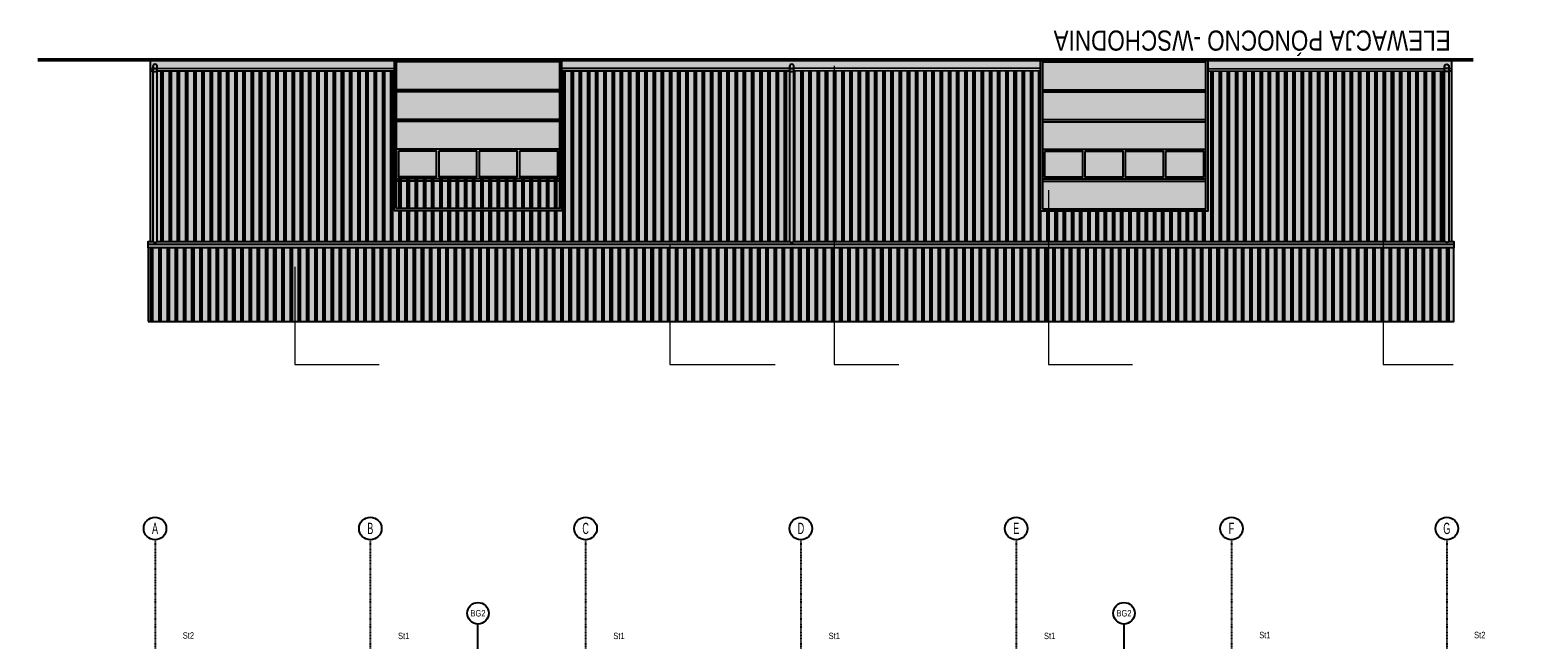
# Model space of a CAD drawing. Header units: centimetres. Extents: x 42630 to 130002, y 15 to 29179.
# Tile 103 of 165: x 49283 to 52784, y 5825 to 7241. Entities that reach past the tile are written whole.
import ezdxf
from ezdxf.enums import TextEntityAlignment as Align

# ---------------------------------------------------------------- set-up
doc = ezdxf.new("R2010")
doc.units = ezdxf.units.CM
doc.header["$LTSCALE"] = 0.01
doc.linetypes.add('Ciągłe', pattern=[0])
doc.linetypes.add('DASHDOT2', pattern=[12.7, 6.35, -3.175, 0, -3.175])
doc.layers.get('0').update_dxf_attribs({"color": 253})
doc.layers.add('0.ELEWACJE', color=253, linetype='Continuous', lineweight=9)
for name, color, linetype in [('A-ELEWACJE', 253, 'Continuous'), ('A-Elewacje_wypełnienia', 253, 'Continuous'), ('A-Grid', 253, 'DASHDOT2'), ('A-konstrukcja', 253, 'Continuous'), ('A-OPISY', 253, 'Continuous'), ('CKDRZWI_OS', 253, 'Continuous'), ('CKOTOCZKI', 253, 'Continuous'), ('CKOTOCZKI_OPIS', 253, 'Ciągłe'), ('CKSCIANY_KRESK', 253, 'Continuous'), ('OPIS_K_WYK', 253, 'Continuous')]:
    doc.layers.add(name, color=color, linetype=linetype)
doc.styles.add('Arial$001', font='arial.ttf', dxfattribs={"height": 1.872})
doc.styles.add('BA_ARIAL_0.5', font='IC-Romans.shx', dxfattribs={"width": 0.5})
doc.styles.get("Standard").update_dxf_attribs({"font": 'ic-simplex.shx', "width": 0.8})

# ---------------------------------------------------------------- blocks, each defined once
blk = doc.blocks.new('BA_Axis_Mark')
at = {"linetype": 'Continuous'}
blk.add_circle((0, 0), 37.5, dxfattribs=at)
at = {"linetype": 'Continuous', "style": 'BA_ARIAL_0.5', "width": 0.6}
blk.add_attdef('AXIS_NUMBER', text='', height=37.5, dxfattribs=at).set_placement((0, 0), align=Align.MIDDLE_CENTER)
blk = doc.blocks.new('A$7E8814A102C37C')
at = {"layer": 'A-Grid', "ltscale": 20}
for p, q in [((-237.5, -417), (3157.5, -417)), ((-237.5, -1667), (3157.5, -1667))]:
    blk.add_line(p, q, dxfattribs=at)
for points in [[(0, -130), (0, -1964.5)], [(500, -130), (500, -1964.5)], [(1000, -130), (1000, -1964.5)], [(1500, -130), (1500, -1964.5)], [(2000, -130), (2000, -1964.5)], [(2500, -130), (2500, -1964.5)], [(3000, -130), (3000, -1964.5)]]:
    blk.add_lwpolyline(points, dxfattribs=at)
at = {"layer": 'A-Grid', "xscale": 0.7000000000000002, "yscale": 0.7000000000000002, "zscale": 0.7000000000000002, "rotation": 360}
for p, values in [((0, -103.7), {'AXIS_NUMBER': 'A'}), ((500, -103.7), {'AXIS_NUMBER': 'B'}), ((1000, -103.7), {'AXIS_NUMBER': 'C'}), ((1500, -103.7), {'AXIS_NUMBER': 'D'}), ((2000, -103.7), {'AXIS_NUMBER': 'E'}), ((2500, -103.7), {'AXIS_NUMBER': 'F'}), ((3000, -103.7), {'AXIS_NUMBER': 'G'}), ((-263.8, -417), {'AXIS_NUMBER': '1'}), ((3183.7, -417), {'AXIS_NUMBER': '1'}), ((-263.8, -1667), {'AXIS_NUMBER': '2'}), ((3183.7, -1667), {'AXIS_NUMBER': '2'})]:
    blk.add_blockref('BA_Axis_Mark', p, dxfattribs=at).add_auto_attribs(values)
blk = doc.blocks.new('A$7E8814D32BB3')
at = {"layer": 'A-Elewacje_wypełnienia', "lineweight": -3}
h = blk.add_hatch(color=256, dxfattribs=at)
h.set_gradient(color1=(76, 114, 153), color2=(174, 215, 255), rotation=270, tint=1)
h.paths.add_polyline_path([(10, -138), (10, -79), (98.7, -79), (98.7, -138)])
h = blk.add_hatch(color=256, dxfattribs=at)
h.set_gradient(color1=(76, 114, 153), color2=(174, 215, 255), rotation=270, tint=1)
h.paths.add_polyline_path([(103.8, -138), (103.8, -79), (192.5, -79), (192.5, -138)])
h = blk.add_hatch(color=256, dxfattribs=at)
h.set_gradient(color1=(76, 114, 153), color2=(174, 215, 255), rotation=270, tint=1)
h.paths.add_polyline_path([(197.5, -138), (197.5, -79), (286.2, -79), (286.2, -138)])
h = blk.add_hatch(color=256, dxfattribs=at)
h.set_gradient(color1=(76, 114, 153), color2=(174, 215, 255), rotation=270, tint=1)
h.paths.add_polyline_path([(291.3, -138), (291.3, -79), (380, -79), (380, -138)])
at = {"layer": 'CKSCIANY_KRESK'}
h = blk.add_hatch(color=250, dxfattribs=at)
h.dxf.hatch_style = 1
h.paths.add_polyline_path([(390, -350), (390, 0), (0, 0), (0, -350)])
h.paths.add_polyline_path([(291.3, -138), (291.3, -79), (380, -79), (380, -138)])
h.paths.add_polyline_path([(197.5, -138), (197.5, -79), (286.2, -79), (286.2, -138)])
h.paths.add_polyline_path([(103.8, -138), (103.8, -79), (192.5, -79), (192.5, -138)])
h.paths.add_polyline_path([(10, -138), (10, -79), (98.7, -79), (98.7, -138)])
at = {"layer": 'A-ELEWACJE'}
for points in [[(0, 0), (390, 0), (390, -350), (0, -350)], [(5, -5), (385, -5), (385, -345), (5, -345)], [(10, -138), (10, -79), (98.7, -79), (98.7, -138)], [(103.8, -138), (103.8, -79), (192.5, -79), (192.5, -138)], [(197.5, -138), (197.5, -79), (286.2, -79), (286.2, -138)], [(291.3, -138), (291.3, -79), (380, -79), (380, -138)]]:
    blk.add_lwpolyline(points, close=True, dxfattribs=at)
for points in [[(5, -69), (385, -69)], [(5, -74), (385, -74)], [(5, -74), (385, -74)], [(5, -143), (385, -143)], [(5, -143), (385, -143)], [(5, -207), (385, -207)], [(5, -212), (385, -212)], [(5, -276), (385, -276)], [(5, -281), (385, -281)]]:
    blk.add_lwpolyline(points, dxfattribs=at)
blk = doc.blocks.new('A$7E87C121A38CF')
blk.add_lwpolyline([(-36.1, 119, -0.352544), (-26.1, 119), (-26.1, -287.9, -1), (-36.1, -287.9)], format="xyb", close=True)
blk.add_lwpolyline([(-36.1, -277.6, -0.3223), (-26.1, -277.6)], format="xyb")
blk.add_circle((-31.1, -287.9), 5)
blk = doc.blocks.new('CK_BUBBLE_1_0_0')
at = {"color": 0, "linetype": 'ByBlock', "lineweight": -2, "ltscale": 2}
blk.add_circle((0, 0), 1, dxfattribs=at)
at = {"color": 0, "linetype": 'ByBlock', "lineweight": -2, "ltscale": 2, "width": 0.8}
blk.add_attdef('NUM1', text='', height=15, rotation=90, dxfattribs=at).set_placement((6915.99, -4954.52), align=Align.MIDDLE_CENTER)

msp = doc.modelspace()

# ---------------------------------------------------------------- hatches: boundary and pattern name
at = {"layer": '0.ELEWACJE', "transparency": 33554661}
h = msp.add_hatch(dxfattribs=at)
h.set_pattern_fill('AR-SAND', color=256, scale=0.25, style=0)
h.set_pattern_definition([(37.5, (100, 0), (-0.4000078, 12.235331), [0, -9.652, 0, -10.795, 0, -10.31875]), (7.5, (100, 0), (11.238082, 17.9206275), [0, -5.207, 0, -8.6995, 0, -3.33375]), (327.5, (92.19, 0), (19.7748093, 0.0359296), [0, -3.175, 0, -11.43, 0, -14.9225]), (317.5, (92.19, 0), (19.0889113, 5.573233), [0, -1.5875, 0, -7.493, 0, -8.5725])])
h.paths.add_polyline_path([(50127.929, 7172.439), (49561.823, 7172.439), (49561.823, 7152.406), (49567.82, 7152.411), (49567.82, 7156.939, -1), (49577.82, 7156.939), (49577.815, 7152.42), (50127.924, 7152.9)])
h.paths.add_polyline_path([(52583.82, 7172.439), (52583.82, 7146.439), (52577.82, 7146.429), (52577.82, 7146.66, -1.85248208), (52577.471, 7152.428), (52018.483, 7151.47), (52018.493, 7171.47), (51628.493, 7171.47), (51628.488, 7153.408), (51056.37, 7152.909), (51056.375, 7156.939, 1), (51046.375, 7156.939), (51046.375, 7152.9), (50517.929, 7152.439), (50517.929, 7172.439)])
h.paths.add_polyline_path([(52567.82, 7146.66), (52567.82, 7146.412), (52568.184, 7146.412, -0.0128485)], flags=16)
at = {"layer": 'A-Elewacje_wypełnienia', "true_color": 0x383e42}
h = msp.add_hatch(color=250, dxfattribs=at)
h.dxf.hatch_style = 1
h.paths.add_polyline_path([(52583.82, 7172.439), (52583.82, 6750.083), (52588.82, 6750.083), (52588.82, 6741.43), (49556.82, 6741.43), (49556.82, 6750.083), (49561.82, 6750.083), (49561.82, 7172.439), (49627.929, 7172.439), (50017.929, 7172.439), (50127.929, 7172.439), (50127.929, 6822.439), (50517.929, 6822.439), (50517.929, 7172.439), (50627.929, 7172.439), (51017.929, 7172.439)])
h.paths.add_polyline_path([(51628.493, 6821.47), (52018.493, 6821.47), (52018.493, 7171.47), (51628.493, 7171.47)])
at = {"layer": 'A-Elewacje_wypełnienia'}
h = msp.add_hatch(dxfattribs=at)
h.set_pattern_fill('GLASS_FLAT', color=256, scale=3, angle=270)
h.set_pattern_definition([(270, (0, 0), (19.05, -3e-15), []), (270, (2.381, -4e-16), (19.05, -3e-15), []), (270, (4.762, -9e-16), (19.05, -3e-15), [])])
h.paths.add_polyline_path([(49561.823, 7146.406), (49561.823, 6750.083), (49567.82, 6750.083), (49567.82, 7146.411)])
h.paths.add_polyline_path([(50127.929, 7146.9), (49577.82, 7146.42), (49577.82, 6750.083), (51056.375, 6750.083), (51056.534, 7145.048), (51046.216, 7145.048, 0.15096057), (51056.375, 7146.66), (51056.375, 7156.939, -2.37812903), (51046.375, 7156.939), (51046.375, 6750.083, 0.3525436), (51056.375, 6750.083), (51056.375, 7146.66, -0.3351914), (51046.057, 7146.9), (50517.929, 7146.439), (50517.929, 6822.439), (50127.929, 6822.439)])
h.paths.add_polyline_path([(50512.929, 6891.439), (50512.929, 6827.439), (50132.929, 6827.439), (50132.929, 6891.439), (50132.929, 6896.439), (50512.929, 6896.439)], flags=16)
h.paths.add_polyline_path([(51628.493, 7147.408), (51056.375, 7146.909), (51056.375, 6750.083), (52567.82, 6750.083), (52567.263, 7146.411), (52018.493, 7145.47), (52018.493, 6821.47), (51628.493, 6821.47)])
h.paths.add_polyline_path([(52577.82, 6750.083), (52577.82, 7146.439), (52577.82, 7146.429), (52577.82, 6750.083), (52583.82, 6750.083)])
at = {"layer": 'A-Elewacje_wypełnienia', "true_color": 0x383e42}
h = msp.add_hatch(color=250, dxfattribs=at)
h.dxf.hatch_style = 1
h.paths.add_polyline_path([(52588.82, 6741.43), (52588.82, 6564.802), (49556.82, 6564.802), (49556.82, 6741.43)])
at = {"layer": 'A-Elewacje_wypełnienia'}
h = msp.add_hatch(dxfattribs=at)
h.set_pattern_fill('GLASS_FLAT', color=256, scale=3, angle=270)
h.set_pattern_definition([(90, (0, -1000), (-19.05, -3e-15), []), (90, (-2.381, -1000), (-19.05, -3e-15), []), (90, (-4.762, -1000), (-19.05, -3e-15), [])])
h.paths.add_polyline_path([(52588.82, 6735.218), (52588.82, 6564.802), (49556.82, 6564.802), (49556.82, 6735.218)])

# ---------------------------------------------------------------- linework, layer by layer
at = {"layer": 'A-ELEWACJE', "color": 1, "lineweight": 50}
msp.add_line((49300.617, 7172.439), (52633.82, 7172.439), dxfattribs=at)
at = {"layer": 'A-ELEWACJE'}
for p, q in [((52583.82, 7172.439), (52583.82, 6750.083)), ((49556.82, 6743.833), (52588.82, 6743.833))]:
    msp.add_line(p, q, dxfattribs=at)
for points in [[(49561.823, 7172.439), (49561.823, 6750.083)], [(49561.823, 7152.406), (49567.82, 7152.411)], [(49561.823, 7152.406), (49567.82, 7152.411)], [(49561.823, 7146.406), (49567.82, 7146.411)], [(49577.82, 7152.42), (50127.929, 7152.9)], [(49577.82, 7152.42), (50127.929, 7152.9)], [(49577.82, 7146.42), (50127.929, 7146.9)], [(50517.929, 7152.439), (51046.375, 7152.9)], [(50517.929, 7152.439), (51046.375, 7152.9)], [(50517.929, 7146.439), (51046.375, 7146.9)], [(51056.375, 7152.909), (51628.493, 7153.408)], [(51056.375, 7152.909), (51628.493, 7153.408)], [(51056.375, 7146.909), (51628.493, 7147.408)], [(52018.493, 7151.47), (52567.82, 7152.412)], [(52018.493, 7151.47), (52567.82, 7152.412)], [(52018.493, 7145.47), (52567.82, 7146.412)], [(52577.82, 7152.429), (52583.82, 7152.439)], [(52577.82, 7152.429), (52583.82, 7152.439)], [(52577.82, 7146.429), (52583.82, 7146.439)], [(49556.82, 6735.218), (49556.82, 6750.083), (49567.82, 6750.083)], [(49577.82, 6750.083), (51046.375, 6750.083)], [(51056.375, 6750.083), (52567.82, 6750.083)], [(52577.82, 6750.083), (52588.82, 6750.083), (52588.82, 6735.218)]]:
    msp.add_lwpolyline(points, dxfattribs=at)
msp.add_lwpolyline([(49556.82, 6564.802), (52588.82, 6564.802), (52588.82, 6735.218), (49556.82, 6735.218)], close=True, dxfattribs=at)
at = {"layer": 'A-konstrukcja'}
msp.add_lwpolyline([(50127.929, 6822.439), (50517.929, 6822.439), (50517.929, 7172.439), (50127.929, 7172.439)], close=True, dxfattribs=at)
at = {"layer": 'A-OPISY', "lineweight": 0}
for points in [[(51150.379, 7158.613), (51150.379, 6464.802), (51299.844, 6464.802)], [(51647.51, 6869.338), (51647.51, 6464.802), (51843.123, 6464.802)], [(52425.225, 6787.087), (52425.225, 6464.802), (52587.41, 6464.802)], [(50768.37, 6744.022), (50768.37, 6464.802), (51012.712, 6464.802)], [(49897.388, 6691.059), (49897.388, 6464.802), (50093.002, 6464.802)]]:
    msp.add_lwpolyline(points, dxfattribs=at)
at = {"layer": 'CKDRZWI_OS'}
for p, q in [((50322.82, 5718.761), (50322.82, 5861.89)), ((51823.384, 5717.791), (51823.384, 5860.921))]:
    msp.add_line(p, q, dxfattribs=at)

# ---------------------------------------------------------------- block references
at = {"layer": 'A-ELEWACJE', "xscale": -1, "rotation": 180}
for p in [(49603.927, 6869.059), (51082.482, 6869.059)]:
    msp.add_blockref('A$7E87C121A38CF', p, dxfattribs=at)
at = {"layer": 'A-ELEWACJE', "rotation": 180}
msp.add_blockref('A$7E87C121A38CF', (52541.714, 6869.059), dxfattribs=at)
at = {"layer": 'A-Grid', "lineweight": -3}
msp.add_blockref('A$7E8814A102C37C', (49572.82, 6187.604), dxfattribs=at)
at = {"layer": 'A-konstrukcja', "xscale": -1, "rotation": 180}
for p in [(50127.929, 6822.439), (51628.493, 6821.47)]:
    msp.add_blockref('A$7E8814D32BB3', p, dxfattribs=at)
at = {"layer": 'CKOTOCZKI', "ltscale": 2}
ref = msp.add_blockref('CK_BUBBLE_1_0_0', (50322.82, 5886.89), dxfattribs=dict(at, xscale=25, yscale=25, zscale=25, rotation=360))
ref.add_attrib('NUM1', 'BG2', dxfattribs={"layer": 'CKOTOCZKI_OPIS', "ltscale": 2, "height": 15, "width": 0.8}).set_placement((50322.82, 5886.89), align=Align.MIDDLE_CENTER)
ref = msp.add_blockref('CK_BUBBLE_1_0_0', (51823.062, 5886.89), dxfattribs=dict(at, xscale=25, yscale=25, zscale=25, rotation=360))
ref.add_attrib('NUM1', 'BG2', dxfattribs={"layer": 'CKOTOCZKI_OPIS', "ltscale": 2, "height": 15, "width": 0.8}).set_placement((51823.062, 5886.89), align=Align.MIDDLE_CENTER)

# ---------------------------------------------------------------- texts
at = {"layer": 'A-OPISY', "style": 'Arial$001', "width": 0.8}
msp.add_text('ELEWACJA PÓNOCNO -WSCHODNIA', height=46.70802, rotation=180, dxfattribs=at).set_placement((52581.821, 7240.28))
at = {"layer": 'OPIS_K_WYK', "linetype": 'Continuous', "width": 0.8}
for s, p in [('St2', (49637.267, 5827.812)), ('St1', (50137.242, 5826.812)), ('St1', (50637.242, 5826.812)), ('St1', (51137.242, 5826.812)), ('St1', (51637.242, 5826.812)), ('St1', (52137.242, 5828.812)), ('St2', (52636.242, 5828.812))]:
    msp.add_text(s, height=15, dxfattribs=at).set_placement(p)

doc.saveas('drawing.dxf')
